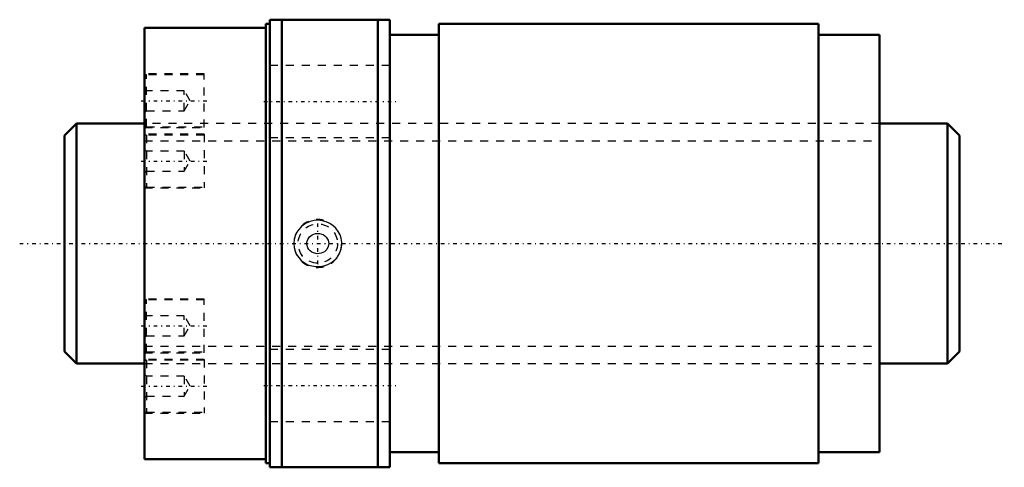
# Model space of a CAD drawing. Header units: millimetres. Extents: x -16 to 108, y -28 to 28.
import ezdxf

# ---------------------------------------------------------------- set-up
doc = ezdxf.new("R2010")
doc.units = ezdxf.units.MM
doc.linetypes.add('Center', pattern=[1.5, 0.45, -0.5, 0.05, -0.5])
doc.linetypes.add('Dashed', pattern=[2, 1, -1])
for name, color, linetype, lineweight in [('2d ConnectionPoints', 7, 'Continuous', 50), ('AM_0', 7, 'Continuous', 50), ('AM_5', 3, 'Continuous', 25), ('AM_7', 7, 'Center', 25), ('AM_9', 6, 'Dashed', 25)]:
    doc.layers.add(name, color=color, linetype=linetype, lineweight=lineweight)

# ---------------------------------------------------------------- blocks, each defined once
blk = doc.blocks.new('1_NRR0130WGF3090_1_5Nut_0_in_WGF3090_1_5G1_112LC3_N0_13_0_0_4')
at = {"layer": 'AM_0'}
for p, q in [((15.2, 27.5), (15.2, -27.5)), ((15.7, 27.5), (15.2, 27.5)), ((15.7, 28), (15.7, -28)), ((15.7, 28), (30.7, 28)), ((17.2, 28), (17.2, -28)), ((29.2, 28), (29.2, -28)), ((30.7, 28), (30.7, -28)), ((36.83, 27.5), (36.83, -27.5)), ((84.34, 27.5), (36.83, 27.5)), ((84.34, 27.5), (84.34, -27.5)), ((0, 27), (0, -27)), ((15.2, 27), (0, 27)), ((36.83, 26.12), (30.7, 26.12)), ((92, 26.12), (84.34, 26.12)), ((92, 26.12), (92, -26.12)), ((0, -27), (15.2, -27)), ((30.7, -26.12), (36.83, -26.12)), ((84.34, -26.12), (92, -26.12)), ((15.2, -27.5), (15.7, -27.5)), ((30.7, -28), (15.7, -28)), ((36.83, -27.5), (84.34, -27.5))]:
    blk.add_line(p, q, dxfattribs=at)
at = {"layer": 'AM_5', "linetype": 'Dashed'}
blk.add_arc((21.7, 0), 3, 75, 15, dxfattribs=at)
at = {"layer": 'AM_7'}
for p, q in [((-0.38, 17.86), (7.88, 17.86)), ((14.95, 17.75), (31.45, 17.75)), ((-0.38, 10.31), (7.88, 10.31)), ((21.7, -2.58), (21.7, 2.58)), ((-0.38, -10.31), (7.88, -10.31)), ((-0.38, -17.86), (7.88, -17.86)), ((14.95, -17.75), (31.45, -17.75))]:
    blk.add_line(p, q, dxfattribs=at)
at = {"layer": 'AM_9'}
for p, q in [((30.7, 22.25), (15.7, 22.25)), ((7.5, 21.21), (0, 21.21)), ((7.5, 21.11), (0.25, 21.11)), ((0.25, 14.61), (0.25, 21.11)), ((7.5, 14.51), (7.5, 21.21)), ((0.25, 19.11), (0, 19.36)), ((5, 19.11), (0.25, 19.11)), ((5, 16.61), (5, 19.11)), ((5.72, 17.86), (5, 19.11)), ((5, 16.61), (5.72, 17.86)), ((0, 16.36), (0.25, 16.61)), ((0.25, 16.61), (5, 16.61)), ((92, 15), (0, 15)), ((0, 14.51), (7.5, 14.51)), ((7.5, 13.66), (0, 13.66)), ((0.25, 14.61), (7.5, 14.61)), ((0.25, 13.56), (0.25, 7.06)), ((7.5, 13.56), (0.25, 13.56)), ((7.5, 13.66), (7.5, 6.96)), ((15.7, 13.25), (30.7, 13.25)), ((0.25, 11.56), (0, 11.81)), ((5, 11.56), (0.25, 11.56)), ((5.72, 10.31), (5, 11.56)), ((5, 11.56), (5, 9.06)), ((5, 9.06), (5.72, 10.31)), ((0, 8.81), (0.25, 9.06)), ((0.25, 9.06), (5, 9.06)), ((0, 6.96), (7.5, 6.96)), ((0.25, 7.06), (7.5, 7.06)), ((7.5, -6.96), (0, -6.96)), ((7.5, -7.06), (0.25, -7.06)), ((0.25, -13.56), (0.25, -7.06)), ((7.5, -13.66), (7.5, -6.96)), ((0.25, -9.06), (0, -8.81)), ((5, -9.06), (0.25, -9.06)), ((5, -11.56), (5, -9.06)), ((5.72, -10.31), (5, -9.06)), ((5, -11.56), (5.72, -10.31)), ((0, -11.81), (0.25, -11.56)), ((0.25, -11.56), (5, -11.56)), ((30.7, -13.25), (15.7, -13.25)), ((0, -13.66), (7.5, -13.66)), ((7.5, -14.51), (0, -14.51)), ((0.25, -13.56), (7.5, -13.56)), ((0.25, -14.61), (0.25, -21.11)), ((7.5, -14.61), (0.25, -14.61)), ((7.5, -14.51), (7.5, -21.21)), ((0, -15), (92, -15)), ((0.25, -16.61), (0, -16.36)), ((5, -16.61), (0.25, -16.61)), ((5.72, -17.86), (5, -16.61)), ((5, -16.61), (5, -19.11)), ((5, -19.11), (5.72, -17.86)), ((0, -19.36), (0.25, -19.11)), ((0.25, -19.11), (5, -19.11)), ((0, -21.21), (7.5, -21.21)), ((0.25, -21.11), (7.5, -21.11)), ((15.7, -22.25), (30.7, -22.25))]:
    blk.add_line(p, q, dxfattribs=at)
for points in [[(19.61, 2.09), (19.32, 1.76), (19.07, 1.4), (18.87, 0.95), (18.74, 0.48), (18.7, 0), (18.74, -0.48), (18.86, -0.94), (19.05, -1.37), (19.32, -1.77), (19.64, -2.12), (20.03, -2.41), (20.47, -2.65), (20.95, -2.81), (21.45, -2.89), (21.96, -2.89), (22.47, -2.81), (22.96, -2.63), (23.42, -2.38), (23.82, -2.06), (24.15, -1.67), (24.41, -1.24), (24.59, -0.78), (24.68, -0.3), (24.69, 0.18), (24.62, 0.65), (24.48, 1.1), (24.26, 1.52), (23.97, 1.9), (23.62, 2.23), (23.22, 2.51), (22.76, 2.72), (22.27, 2.85), (21.76, 2.9), (21.25, 2.87), (20.74, 2.75), (20.26, 2.55), (19.92, 2.34), (19.61, 2.09)], [(20.33, 0.15), (20.44, 0.51), (20.66, 0.84), (21, 1.1), (21.43, 1.26), (21.91, 1.27), (22.38, 1.11), (22.58, 0.98), (22.76, 0.81), (23, 0.42), (23.08, 0), (23.01, -0.39), (22.82, -0.74), (22.52, -1.03), (22.11, -1.22), (21.64, -1.28), (21.16, -1.18), (20.94, -1.07), (20.74, -0.92), (20.58, -0.75), (20.46, -0.55), (20.33, -0.13), (20.33, 0.15)]]:
    blk.add_lwpolyline(points, dxfattribs=at)
blk.add_circle((21.7, 0), 2.46, dxfattribs=at)
for centre, start, end in [((0.25, 20.86), 90, 180), ((0.25, 14.86), 180, 270), ((0.25, 13.31), 90, 180), ((0.25, 7.31), 180, 270), ((0.25, -7.31), 90, 180), ((0.25, -13.31), 180, 270), ((0.25, -14.86), 90, 180), ((0.25, -20.86), 180, 270)]:
    blk.add_arc(centre, 0.25, start, end, dxfattribs=at)
blk = doc.blocks.new('2_N0130WGF3090_1_50Shaft_0_in_WGF3090_1_5G1_112LC3_N0_13_0_0_4')
at = {"layer": 'AM_0'}
for p, q in [((-8.5, 15), (-10, 13.5)), ((-8.5, 15), (-8.5, -15)), ((0, 15), (-8.5, 15)), ((100.5, 15), (92, 15)), ((102, 13.5), (100.5, 15)), ((100.5, 15), (100.5, -15)), ((-10, 13.5), (-10, -13.5)), ((102, 13.5), (102, -13.5)), ((-10, -13.5), (-8.5, -15)), ((100.5, -15), (102, -13.5)), ((-8.5, -15), (0, -15)), ((92, -15), (100.5, -15))]:
    blk.add_line(p, q, dxfattribs=at)
at = {"layer": 'AM_5', "linetype": 'Dashed'}
for p, q in [((0, 12.853), (92, 12.853)), ((0, -12.853), (92, -12.853))]:
    blk.add_line(p, q, dxfattribs=at)
at = {"layer": 'AM_7'}
blk.add_line((-15.6, 0), (107.6, 0), dxfattribs=at)
at = {"layer": 'AM_9'}
for p, q in [((92, 15), (0, 15)), ((0, -15), (92, -15))]:
    blk.add_line(p, q, dxfattribs=at)

msp = doc.modelspace()

# ---------------------------------------------------------------- linework, layer by layer
at = {"layer": '2d ConnectionPoints'}
msp.add_point((0, 0), dxfattribs=at)

# ---------------------------------------------------------------- block references
for name in ['1_NRR0130WGF3090_1_5Nut_0_in_WGF3090_1_5G1_112LC3_N0_13_0_0_4', '2_N0130WGF3090_1_50Shaft_0_in_WGF3090_1_5G1_112LC3_N0_13_0_0_4']:
    msp.add_blockref(name, (0, 0))

doc.saveas('drawing.dxf')
